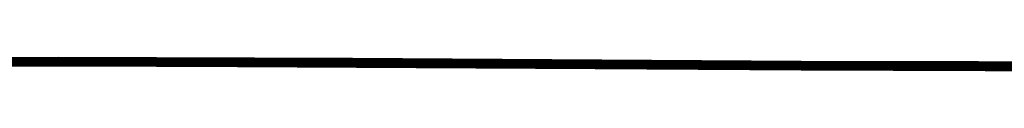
# Model space of a CAD drawing. Header units: centimetres. Extents: x 16 to 203, y -54 to -42.
# Tile 236 of 256: x 108.141 to 155.565, y -48.634 to -48.003. Entities that reach past the tile are written whole.
import ezdxf

# ---------------------------------------------------------------- set-up
doc = ezdxf.new("R2010")
doc.units = ezdxf.units.CM
doc.layers.add('679', color=7, linetype='Continuous', true_color=0x068706)

msp = doc.modelspace()

# ---------------------------------------------------------------- meshes
at = {"layer": '679', "color": 254, "true_color": 0xcad1ee}
mesh = msp.add_polyface(dxfattribs=at)
corners = [(93.148, -48.044, 3.073), (93.146, -48.041, 3.13), (110.009, -48.003, 3.323), (110.009, -48.398, 3.344), (93.146, -48.418, 3.204), (93.148, -48.436, 3.151), (110.009, -48.379, 3.398), (93.146, -48.4, 3.233), (110.009, -48.361, 3.426), (93.145, -48.374, 3.261), (110.009, -48.335, 3.454), (93.144, -48.34, 3.286), (110.009, -48.302, 3.479), (93.143, -48.298, 3.304), (110.01, -48.26, 3.497), (93.142, -48.251, 3.312), (110.01, -48.212, 3.505), (93.142, -48.201, 3.308), (110.01, -48.163, 3.502), (93.142, -48.154, 3.293), (110.01, -48.116, 3.486), (93.143, -48.114, 3.267), (110.01, -48.075, 3.46), (93.144, -48.082, 3.234), (110.009, -48.044, 3.428), (93.145, -48.06, 3.199), (110.009, -48.022, 3.392), (93.146, -48.047, 3.163), (110.009, -48.009, 3.356), (93.148, -48.436, 3.151), (93.15, -48.44, 3.095), (110.008, -48.401, 3.288), (110.009, -48.006, 3.266), (93.15, -48.063, 3.02), (93.148, -48.044, 3.073), (110.008, -48.025, 3.213), (93.151, -48.081, 2.991), (110.008, -48.043, 3.184), (93.152, -48.107, 2.963), (110.008, -48.068, 3.157), (93.153, -48.141, 2.939), (110.008, -48.102, 3.132), (93.153, -48.182, 2.921), (110.007, -48.144, 3.114), (93.154, -48.23, 2.913), (110.007, -48.191, 3.106), (93.154, -48.279, 2.916), (110.007, -48.241, 3.109), (93.154, -48.326, 2.932), (110.007, -48.288, 3.125), (93.153, -48.367, 2.957), (110.007, -48.329, 3.151), (93.153, -48.399, 2.99), (110.008, -48.36, 3.183), (93.152, -48.421, 3.026), (110.008, -48.382, 3.219), (93.151, -48.434, 3.061), (110.008, -48.395, 3.254), (74.49, -48.353, 2.063), (74.491, -48.4, 2.054), (74.492, -48.45, 2.058), (74.491, -48.497, 2.074), (74.49, -48.537, 2.099), (74.489, -48.569, 2.132)]
mesh.append_faces([[corners[k] for k in face] for face in [(0, 1, 2), (3, 4, 5), (6, 7, 4), (8, 9, 7), (10, 11, 9), (11, 10, 12), (12, 13, 11), (13, 12, 14), (14, 15, 13), (15, 14, 16), (16, 17, 15), (17, 16, 18), (18, 19, 17), (19, 18, 20), (20, 21, 19), (21, 20, 22), (22, 23, 21), (24, 25, 23), (26, 27, 25), (28, 1, 27), (29, 30, 31), (32, 33, 34), (35, 36, 33), (37, 38, 36), (39, 40, 38), (41, 42, 40), (43, 44, 42), (45, 46, 44), (47, 48, 46), (49, 50, 48), (51, 52, 50), (53, 54, 52), (55, 56, 54), (57, 30, 56), (58, 40, 42), (59, 42, 44), (60, 44, 46), (61, 46, 48), (62, 48, 50), (63, 50, 52)]], dxfattribs={"color": 254})
mesh = msp.add_polyface(dxfattribs=at)
corners = [(110.009, -48.006, 3.266), (110.009, -48.003, 3.323), (124.176, -48.056, 3.053), (93.148, -48.044, 3.073), (110.009, -48.398, 3.344), (110.009, -48.379, 3.398), (93.146, -48.418, 3.204), (124.176, -48.433, 3.128), (110.009, -48.361, 3.426), (124.177, -48.415, 3.156), (110.009, -48.335, 3.454), (93.146, -48.4, 3.233), (93.145, -48.374, 3.261), (93.144, -48.082, 3.234), (110.01, -48.075, 3.46), (110.009, -48.044, 3.428), (93.145, -48.06, 3.199), (110.009, -48.022, 3.392), (124.178, -48.075, 3.122), (110.009, -48.009, 3.356), (124.177, -48.062, 3.086), (93.146, -48.047, 3.163), (93.146, -48.041, 3.13), (110.009, -48.398, 3.344), (110.008, -48.401, 3.288), (124.172, -48.455, 3.018), (93.148, -48.436, 3.151), (110.009, -48.006, 3.266), (110.008, -48.025, 3.213), (93.15, -48.063, 3.02), (124.174, -48.059, 2.996), (124.172, -48.078, 2.943), (110.008, -48.043, 3.184), (124.172, -48.096, 2.914), (110.008, -48.068, 3.157), (93.151, -48.081, 2.991), (93.152, -48.107, 2.963), (124.171, -48.122, 2.886), (110.008, -48.102, 3.132), (124.17, -48.156, 2.862), (110.007, -48.144, 3.114), (93.153, -48.141, 2.939), (93.153, -48.182, 2.921), (124.169, -48.198, 2.844), (110.007, -48.191, 3.106), (124.168, -48.245, 2.836), (110.007, -48.241, 3.109), (93.154, -48.23, 2.913), (93.154, -48.279, 2.916), (124.168, -48.295, 2.839), (110.007, -48.288, 3.125), (124.168, -48.342, 2.855), (110.007, -48.329, 3.151), (93.154, -48.326, 2.932), (93.153, -48.367, 2.957), (124.169, -48.382, 2.881), (110.008, -48.36, 3.183), (124.17, -48.414, 2.913), (110.008, -48.382, 3.219), (93.153, -48.399, 2.99), (93.152, -48.421, 3.026), (124.171, -48.436, 2.949), (110.008, -48.395, 3.254), (124.172, -48.449, 2.984), (93.151, -48.434, 3.061), (93.15, -48.44, 3.095)]
mesh.append_faces([[corners[k] for k in face] for face in [(0, 1, 2), (3, 1, 0), (4, 5, 6), (7, 8, 5), (9, 10, 8), (11, 5, 8), (12, 8, 10), (13, 14, 15), (16, 15, 17), (18, 19, 17), (20, 1, 19), (21, 17, 19), (22, 19, 1), (23, 24, 25), (26, 24, 23), (27, 28, 29), (30, 28, 27), (31, 32, 28), (33, 34, 32), (35, 28, 32), (36, 32, 34), (37, 38, 34), (39, 40, 38), (41, 34, 38), (42, 38, 40), (43, 44, 40), (45, 46, 44), (47, 40, 44), (48, 44, 46), (49, 50, 46), (51, 52, 50), (53, 46, 50), (54, 50, 52), (55, 56, 52), (57, 58, 56), (59, 52, 56), (60, 56, 58), (61, 62, 58), (63, 24, 62), (64, 58, 62), (65, 62, 24)]], dxfattribs={"color": 254})
mesh = msp.add_polyface(dxfattribs=at)
corners = [(110.009, -48.006, 3.266), (124.176, -48.056, 3.053), (124.174, -48.059, 2.996), (135.86, -48.531, 2.674), (110.009, -48.379, 3.398), (110.009, -48.398, 3.344), (124.176, -48.433, 3.128), (110.009, -48.361, 3.426), (124.177, -48.415, 3.156), (110.009, -48.335, 3.454), (124.178, -48.389, 3.184), (110.009, -48.302, 3.479), (124.179, -48.355, 3.209), (110.01, -48.26, 3.497), (124.18, -48.314, 3.227), (110.01, -48.212, 3.505), (124.18, -48.266, 3.235), (110.01, -48.163, 3.502), (124.18, -48.217, 3.231), (110.01, -48.116, 3.486), (124.18, -48.17, 3.216), (110.01, -48.075, 3.46), (124.18, -48.129, 3.19), (110.009, -48.044, 3.428), (124.179, -48.097, 3.157), (110.009, -48.022, 3.392), (124.178, -48.075, 3.122), (110.009, -48.009, 3.356), (124.177, -48.062, 3.086), (110.009, -48.003, 3.323), (110.009, -48.398, 3.344), (124.172, -48.455, 3.018), (135.86, -48.531, 2.674), (124.174, -48.059, 2.996), (124.172, -48.078, 2.943), (110.008, -48.025, 3.213), (145.778, -48.341, 2.122), (124.168, -48.245, 2.836), (124.169, -48.198, 2.844), (145.777, -48.388, 2.114), (124.168, -48.295, 2.839), (145.777, -48.438, 2.117), (124.168, -48.342, 2.855), (145.777, -48.485, 2.133), (124.169, -48.382, 2.881), (110.008, -48.043, 3.184), (124.172, -48.096, 2.914), (110.008, -48.068, 3.157), (124.171, -48.122, 2.886), (110.008, -48.102, 3.132), (124.17, -48.156, 2.862), (110.007, -48.144, 3.114), (110.007, -48.191, 3.106), (110.007, -48.241, 3.109), (110.007, -48.288, 3.125), (110.007, -48.329, 3.151), (110.008, -48.36, 3.183), (124.17, -48.414, 2.913), (110.008, -48.382, 3.219), (124.171, -48.436, 2.949), (110.008, -48.395, 3.254), (124.172, -48.449, 2.984), (110.008, -48.401, 3.288)]
mesh.append_faces([[corners[k] for k in face] for face in [(0, 1, 2), (3, 4, 5), (3, 6, 4), (7, 6, 8), (9, 8, 10), (10, 11, 9), (11, 10, 12), (12, 13, 11), (13, 12, 14), (14, 15, 13), (15, 14, 16), (16, 17, 15), (17, 16, 18), (18, 19, 17), (19, 18, 20), (20, 21, 19), (21, 20, 22), (22, 23, 21), (23, 22, 24), (24, 25, 23), (25, 24, 26), (27, 26, 28), (29, 28, 1), (30, 31, 32), (33, 34, 35), (36, 37, 38), (39, 40, 37), (41, 42, 40), (43, 44, 42), (45, 34, 46), (47, 46, 48), (49, 48, 50), (51, 50, 38), (52, 38, 37), (53, 37, 40), (54, 40, 42), (55, 42, 44), (56, 44, 57), (58, 57, 59), (60, 59, 61), (62, 61, 31)]], dxfattribs={"color": 254})
mesh = msp.add_polyface(dxfattribs=at)
corners = [(124.174, -48.059, 2.996), (145.784, -48.2, 2.331), (145.783, -48.203, 2.275), (124.176, -48.056, 3.053), (135.86, -48.531, 2.674), (145.784, -48.576, 2.406), (124.176, -48.433, 3.128), (124.177, -48.415, 3.156), (145.785, -48.558, 2.434), (124.178, -48.389, 3.184), (145.786, -48.533, 2.462), (124.179, -48.355, 3.209), (145.787, -48.499, 2.487), (124.18, -48.314, 3.227), (145.787, -48.457, 2.505), (124.18, -48.266, 3.235), (145.788, -48.409, 2.513), (124.18, -48.217, 3.231), (145.788, -48.36, 2.51), (124.18, -48.17, 3.216), (145.788, -48.313, 2.494), (124.18, -48.129, 3.19), (145.787, -48.272, 2.468), (124.179, -48.097, 3.157), (145.787, -48.241, 2.436), (124.178, -48.075, 3.122), (145.786, -48.219, 2.4), (124.177, -48.062, 3.086), (145.785, -48.206, 2.364), (135.86, -48.531, 2.674), (124.172, -48.455, 3.018), (145.781, -48.598, 2.296), (145.783, -48.203, 2.275), (124.172, -48.078, 2.943), (124.174, -48.059, 2.996), (145.781, -48.222, 2.221), (124.172, -48.096, 2.914), (145.78, -48.24, 2.193), (124.171, -48.122, 2.886), (145.779, -48.265, 2.165), (124.17, -48.156, 2.862), (145.778, -48.299, 2.14), (124.169, -48.198, 2.844), (145.778, -48.341, 2.122), (124.168, -48.245, 2.836), (145.777, -48.388, 2.114), (124.168, -48.295, 2.839), (145.777, -48.438, 2.117), (124.168, -48.342, 2.855), (145.777, -48.485, 2.133), (124.169, -48.382, 2.881), (145.778, -48.526, 2.159), (124.17, -48.414, 2.913), (145.778, -48.557, 2.191), (124.171, -48.436, 2.949), (145.779, -48.579, 2.227), (124.172, -48.449, 2.984), (145.78, -48.592, 2.263)]
mesh.append_faces([[corners[k] for k in face] for face in [(0, 1, 2), (0, 3, 1), (4, 5, 6), (5, 7, 6), (7, 5, 8), (8, 9, 7), (10, 11, 9), (12, 13, 11), (14, 15, 13), (16, 17, 15), (18, 19, 17), (20, 21, 19), (22, 23, 21), (24, 25, 23), (26, 27, 25), (27, 26, 28), (28, 3, 27), (3, 28, 1), (29, 30, 31), (32, 33, 34), (32, 35, 33), (35, 36, 33), (36, 35, 37), (37, 38, 36), (38, 37, 39), (39, 40, 38), (40, 39, 41), (41, 42, 40), (42, 41, 43), (44, 43, 45), (46, 45, 47), (48, 47, 49), (50, 49, 51), (51, 52, 50), (52, 51, 53), (53, 54, 52), (54, 53, 55), (55, 56, 54), (56, 55, 57), (57, 30, 56), (30, 57, 31)]], dxfattribs={"color": 254})
mesh = msp.add_polyface(dxfattribs=at)
corners = [(145.783, -48.203, 2.275), (145.784, -48.2, 2.331), (162.861, -48.235, 2.152), (154.65, -48.629, 2.184), (145.784, -48.576, 2.406), (135.86, -48.531, 2.674), (162.861, -48.612, 2.227), (145.785, -48.558, 2.434), (162.86, -48.594, 2.256), (145.786, -48.533, 2.462), (124.178, -48.389, 3.184), (162.86, -48.568, 2.283), (145.787, -48.499, 2.487), (162.86, -48.534, 2.308), (145.787, -48.457, 2.505), (124.179, -48.355, 3.209), (124.18, -48.314, 3.227), (162.86, -48.492, 2.326), (145.788, -48.409, 2.513), (162.86, -48.445, 2.334), (145.788, -48.36, 2.51), (124.18, -48.266, 3.235), (124.18, -48.217, 3.231), (162.859, -48.396, 2.331), (145.788, -48.313, 2.494), (162.86, -48.348, 2.315), (145.787, -48.272, 2.468), (124.18, -48.17, 3.216), (124.18, -48.129, 3.19), (162.86, -48.308, 2.289), (145.787, -48.241, 2.436), (162.86, -48.276, 2.257), (145.786, -48.219, 2.4), (124.179, -48.097, 3.157), (124.178, -48.075, 3.122), (162.86, -48.254, 2.221), (145.785, -48.206, 2.364), (162.86, -48.241, 2.186), (154.65, -48.629, 2.184), (145.781, -48.598, 2.296), (162.862, -48.634, 2.117), (135.86, -48.531, 2.674), (162.861, -48.238, 2.096), (145.781, -48.222, 2.221), (145.783, -48.203, 2.275), (162.862, -48.257, 2.042), (145.78, -48.24, 2.193), (162.862, -48.275, 2.014), (145.779, -48.265, 2.165), (162.862, -48.301, 1.986), (145.778, -48.299, 2.14), (162.862, -48.335, 1.961), (145.778, -48.341, 2.122), (162.863, -48.377, 1.943), (145.777, -48.388, 2.114), (162.863, -48.424, 1.935), (145.777, -48.438, 2.117), (162.863, -48.473, 1.938), (145.777, -48.485, 2.133), (162.863, -48.521, 1.954), (145.778, -48.526, 2.159), (162.863, -48.561, 1.98), (145.778, -48.557, 2.191), (162.862, -48.593, 2.012), (145.779, -48.579, 2.227), (162.862, -48.615, 2.048), (145.78, -48.592, 2.263), (162.862, -48.628, 2.084)]
mesh.append_faces([[corners[k] for k in face] for face in [(0, 1, 2), (3, 4, 5), (3, 6, 4), (6, 7, 4), (8, 9, 7), (10, 7, 9), (11, 12, 9), (13, 14, 12), (15, 9, 12), (16, 12, 14), (17, 18, 14), (19, 20, 18), (21, 14, 18), (22, 18, 20), (23, 24, 20), (25, 26, 24), (27, 20, 24), (28, 24, 26), (29, 30, 26), (31, 32, 30), (33, 26, 30), (34, 30, 32), (35, 36, 32), (37, 1, 36), (38, 39, 40), (41, 39, 38), (42, 43, 44), (45, 46, 43), (47, 48, 46), (49, 50, 48), (51, 52, 50), (53, 54, 52), (54, 53, 55), (55, 56, 54), (57, 58, 56), (59, 60, 58), (61, 62, 60), (63, 64, 62), (65, 66, 64), (67, 39, 66)]], dxfattribs={"color": 254})
mesh = msp.add_polyface(dxfattribs=at)
corners = [(162.861, -48.238, 2.096), (162.861, -48.235, 2.152), (177.118, -48.16, 2.533), (145.783, -48.203, 2.275), (170.435, -48.604, 2.306), (162.861, -48.612, 2.227), (154.65, -48.629, 2.184), (177.118, -48.536, 2.608), (162.86, -48.594, 2.256), (177.117, -48.518, 2.636), (162.86, -48.568, 2.283), (177.115, -48.492, 2.664), (162.86, -48.534, 2.308), (177.114, -48.459, 2.689), (162.86, -48.492, 2.326), (177.113, -48.417, 2.707), (162.86, -48.445, 2.334), (177.112, -48.369, 2.715), (162.859, -48.396, 2.331), (177.111, -48.32, 2.711), (162.86, -48.348, 2.315), (177.112, -48.273, 2.696), (162.86, -48.308, 2.289), (177.113, -48.232, 2.67), (162.86, -48.276, 2.257), (177.114, -48.201, 2.637), (162.86, -48.254, 2.221), (177.115, -48.179, 2.602), (162.86, -48.241, 2.186), (177.117, -48.165, 2.566), (145.785, -48.558, 2.434), (145.786, -48.533, 2.462), (145.787, -48.499, 2.487), (145.787, -48.457, 2.505), (145.788, -48.409, 2.513), (145.788, -48.36, 2.51), (145.788, -48.313, 2.494), (145.787, -48.272, 2.468), (145.787, -48.241, 2.436), (145.786, -48.219, 2.4), (145.785, -48.206, 2.364), (145.784, -48.2, 2.331), (154.65, -48.629, 2.184), (162.862, -48.634, 2.117), (170.435, -48.604, 2.306), (162.861, -48.238, 2.096), (162.862, -48.257, 2.042), (145.781, -48.222, 2.221), (177.121, -48.163, 2.476), (145.78, -48.24, 2.193), (162.862, -48.275, 2.014), (145.779, -48.265, 2.165), (162.862, -48.301, 1.986), (145.778, -48.299, 2.14), (162.862, -48.335, 1.961), (145.778, -48.341, 2.122), (162.863, -48.377, 1.943), (145.777, -48.438, 2.117), (162.863, -48.424, 1.935), (162.863, -48.473, 1.938), (145.777, -48.485, 2.133), (162.863, -48.521, 1.954), (145.778, -48.526, 2.159), (162.863, -48.561, 1.98), (145.778, -48.557, 2.191), (162.862, -48.593, 2.012), (145.779, -48.579, 2.227), (162.862, -48.615, 2.048), (145.78, -48.592, 2.263), (162.862, -48.628, 2.084), (145.781, -48.598, 2.296)]
mesh.append_faces([[corners[k] for k in face] for face in [(0, 1, 2), (3, 1, 0), (4, 5, 6), (7, 8, 5), (9, 10, 8), (11, 12, 10), (13, 14, 12), (15, 16, 14), (17, 18, 16), (19, 20, 18), (21, 22, 20), (23, 24, 22), (25, 26, 24), (27, 28, 26), (29, 1, 28), (30, 5, 8), (31, 8, 10), (32, 10, 12), (33, 12, 14), (34, 14, 16), (35, 16, 18), (36, 18, 20), (37, 20, 22), (38, 22, 24), (39, 24, 26), (40, 26, 28), (41, 28, 1), (42, 43, 44), (45, 46, 47), (48, 46, 45), (49, 46, 50), (51, 50, 52), (53, 52, 54), (55, 54, 56), (57, 58, 59), (60, 59, 61), (62, 61, 63), (64, 63, 65), (66, 65, 67), (68, 67, 69), (70, 69, 43)]], dxfattribs={"color": 254})

doc.saveas('drawing.dxf')
